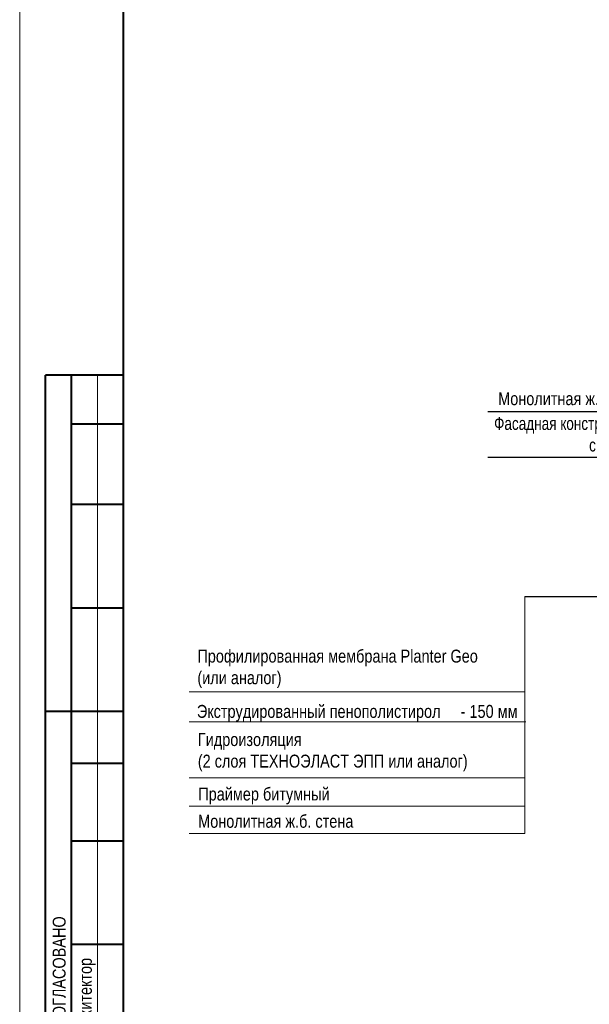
# Model space of a CAD drawing. Header units: millimetres. Extents: x 65947 to 286954, y -29687 to 89113.
# Tile 15 of 25: x 200583 to 222568, y -9991 to 28041. Entities that reach past the tile are written whole.
import ezdxf

# ---------------------------------------------------------------- set-up
doc = ezdxf.new("R2010")
doc.units = ezdxf.units.MM
for name, color, linetype, lineweight in [('СК-200-Р(амка)', 7, 'Continuous', 40), ('СК-210-Р-РАМКА ЛИНИИ ТОНКИЕ', 7, 'Continuous', 15), ('СК-220-Р-РАМКА ТЕКСТ', 7, 'Continuous', 15), ('СК-400-Т(екст)', 7, 'Continuous', 20)]:
    doc.layers.add(name, color=color, linetype=linetype, lineweight=lineweight)
doc.layers.add('Чертеж и Рисунок', color=7, linetype='Continuous')
doc.styles.add('RUSS', font='arial.ttf', dxfattribs={"width": 0.8})
doc.styles.get("Standard").update_dxf_attribs({"font": 'arial.ttf'})

msp = doc.modelspace()

# ---------------------------------------------------------------- linework, layer by layer
at = {"layer": 'СК-200-Р(амка)'}
for p, q in [((204583.5, -28686.7), (204583.5, 88113.3)), ((204583.5, 14313.3), (201583.5, 14313.3)), ((201583.5, -11686.7), (201583.5, 14313.3)), ((202583.5, -11686.7), (202583.5, 14313.3)), ((204583.5, 12413.3), (202583.5, 12413.3)), ((204583.5, 9313.3), (202583.5, 9313.3)), ((204583.5, 5313.3), (202583.5, 5313.3)), ((204583.5, 1313.3), (201583.5, 1313.3)), ((204583.5, -686.7), (202583.5, -686.7)), ((204583.5, -3686.7), (202583.5, -3686.7)), ((204583.5, -7686.7), (202583.5, -7686.7))]:
    msp.add_line(p, q, dxfattribs=at)
at = {"layer": 'СК-210-Р-РАМКА ЛИНИИ ТОНКИЕ'}
for p, q in [((200583.5, -29686.7), (200583.5, 89113.3)), ((203583.5, -11686.7), (203583.5, 14313.3))]:
    msp.add_line(p, q, dxfattribs=at)
at = {"layer": 'СК-400-Т(екст)', "color": 7}
for p, q in [((220077.7, -3389.1), (220077.7, 5755)), ((220077.7, 2081.7), (207127.7, 2081.7)), ((220124.2, 925.5), (207127.7, 925.5)), ((220077.7, -3389.1), (207127.7, -3389.1)), ((220077.7, -3389.1), (207127.7, -3389.1))]:
    msp.add_line(p, q, dxfattribs=at)
at = {"layer": 'СК-400-Т(екст)', "color": 7, "extrusion": (3.89133e-14, 1, 0)}
for elevation in [-1249.5, -2337]:
    msp.add_lwpolyline([(-207127.7, 0), (-220077.7, 0)], dxfattribs=dict(at, elevation=elevation))
at = {"layer": 'Чертеж и Рисунок', "linetype": 'Continuous'}
for p, q in [((218650.2, 12903.5), (230014.7, 12903.5)), ((218650.2, 11141.5), (225438.2, 11141.5)), ((220077.7, 5755), (229875.7, 5755))]:
    msp.add_line(p, q, dxfattribs=at)

# ---------------------------------------------------------------- texts
at = {"layer": 'СК-200-Р(амка)', "width": 0.8}
msp.add_text('СОГЛАСОВАНО', height=500, rotation=90, dxfattribs=at).set_placement((202356.1, -10894.4))
at = {"layer": 'СК-220-Р-РАМКА ТЕКСТ', "width": 0.8}
msp.add_text('Архитектор', height=500, rotation=90, dxfattribs=at).set_placement((203366.1, -11161.7))
at = {"layer": 'СК-400-Т(екст)', "color": 7, "width": 0.8}
for s, p in [('Экструдированный пенополистирол     - 150 мм', (207422.5, 1073.1)), ('Праймер битумный  ', (207475.9, -2118.7)), ('Монолитная ж.б. cтена ', (207470.4, -3170.8))]:
    msp.add_text(s, height=500, dxfattribs=at).set_placement(p)
at = {"layer": 'СК-400-Т(екст)', "color": 7, "insert": (219050.2, 13651.9), "char_height": 500, "width": 7637.596, "attachment_point": 1, "style": 'RUSS'}
msp.add_mtext('Монолитная ж.б. cтена', dxfattribs=at)
at = {"layer": 'СК-400-Т(екст)', "color": 7, "insert": (224420.2, 12694.6), "char_height": 500, "attachment_point": 3, "style": 'RUSS'}
msp.add_mtext('{\\W0.75;Фасадная конструкция\\Pсм. КР5}', dxfattribs=at)
at = {"layer": 'СК-400-Т(екст)', "color": 7, "lineweight": 50, "insert": (207441.3, 3708.3), "char_height": 500, "width": 11347.862, "attachment_point": 1}
msp.add_mtext('{\\W0.8;Профилированная мембрана Planter Geo\\P(или аналог)   }', dxfattribs=at)
at = {"layer": 'СК-400-Т(екст)', "color": 7, "lineweight": 30, "insert": (207458.9, 485.6), "char_height": 500, "attachment_point": 1}
msp.add_mtext('{\\W0.8;Гидроизоляция  \\P(2 слоя ТЕХНОЭЛАСТ ЭПП или аналог)}', dxfattribs=at)

doc.saveas('drawing.dxf')
